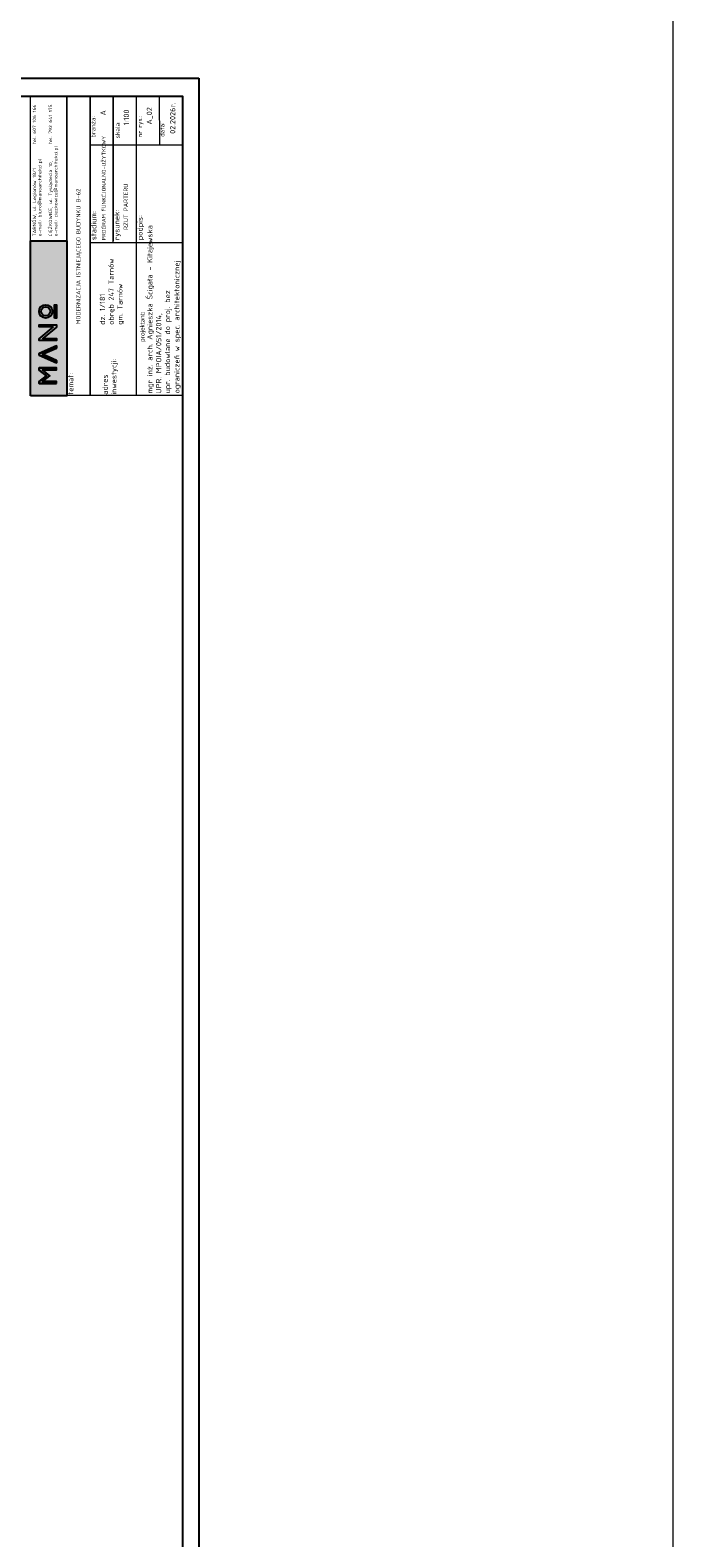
# Model space of a CAD drawing. Header units: millimetres. Extents: x -2948 to 78628, y 64669 to 215420.
# Tile 122 of 256: x 57596 to 59571, y 94849 to 99478. Entities that reach past the tile are written whole.
import ezdxf

# ---------------------------------------------------------------- set-up
doc = ezdxf.new("R2010")
doc.units = ezdxf.units.MM
doc.layers.add('FORMATKA', color=7, linetype='Continuous')
doc.layers.add('ramka', color=7, linetype='Continuous', lineweight=0)
doc.layers.add('WYMIAR', color=5, linetype='Continuous', lineweight=13)
doc.styles.add('100', font='isocpeur.ttf', dxfattribs={"height": 1})
doc.styles.add('agulka', font='isocpeur.ttf', dxfattribs={"height": 1})
doc.styles.add('MtXpl_Calibri_Light', font='calibril.ttf')

# ---------------------------------------------------------------- blocks, each defined once
blk = doc.blocks.new('LOGO')
at = {"true_color": 0xf9f9f9}
h = blk.add_hatch(color=7, dxfattribs=at)
h.dxf.hatch_style = 1
h.paths.add_polyline_path([(-3.3, 131.4, 1), (-72.6, 131.4, 1)])
h.paths.add_polyline_path([(-61.9, 131.4, -1), (-14, 131.4, -1)], flags=16)
h.paths.add_polyline_path([(-118.1, 91.4), (-118.1, 165), (-107.4, 165), (-107.4, 76.1), (-119.3, 76.1), (-178.5, 146.7), (-178.5, 76.1), (-189.2, 76.1), (-189.2, 165), (-179.8, 165)])
h.paths.add_polyline_path([(-304.5, 76.1), (-265.1, 165), (-256.2, 165), (-216.9, 76.1), (-228.6, 76.1), (-260.7, 148.5), (-292.7, 76.1), (-304.5, 76.1), (-265.1, 165)])
h.paths.add_polyline_path([(-72.6, 85.4), (-3.3, 85.4), (-3.3, 76.1), (-72.6, 76.1)])
h.paths.add_polyline_path([(-413.2, 76.1), (-402.5, 76.1), (-402.5, 148.4), (-372.4, 110.1), (-342.1, 148.5), (-342.1, 76.1), (-331.4, 76.1), (-331.4, 165), (-342.8, 165), (-372.4, 127.5), (-401.8, 165), (-413.2, 165)])
at = {"color": 7, "true_color": 0xf9f9f9}
for points in [[(-413.2, 76.1), (-413.2, 165), (-401.8, 165), (-372.4, 127.5), (-342.8, 165), (-331.4, 165), (-331.4, 76.1)], [(-331.4, 76.1), (-331.4, 165), (-342.8, 165), (-372.4, 127.5)], [(-304.5, 76.1), (-265.1, 165), (-256.2, 165)], [(-304.5, 76.1), (-265.1, 165), (-256.2, 165), (-216.9, 76.1)], [(-265.1, 165), (-256.2, 165)], [(-216.9, 76.1), (-256.2, 165), (-265.1, 165)], [(-256.2, 165), (-265.1, 165)], [(-402.5, 76.1), (-402.5, 148.4), (-372.4, 110.1), (-342.1, 148.5), (-342.1, 76.1)], [(-292.7, 76.1), (-260.7, 148.5), (-228.6, 76.1)], [(-72.6, 85.4), (-3.3, 85.4)], [(-304.5, 76.1), (-292.7, 76.1)], [(-216.9, 76.1), (-228.6, 76.1)], [(-72.6, 76.1), (-3.3, 76.1)]]:
    blk.add_lwpolyline(points, dxfattribs=at)
for points in [[(-413.2, 76.1), (-402.5, 76.1), (-402.5, 148.4), (-372.4, 110.1), (-342.1, 148.5), (-342.1, 76.1), (-331.4, 76.1), (-331.4, 165), (-342.8, 165), (-372.4, 127.5), (-401.8, 165), (-413.2, 165), (-413.2, 76.1)], [(-304.5, 76.1), (-265.1, 165), (-256.2, 165), (-216.9, 76.1), (-228.6, 76.1), (-260.7, 148.5), (-292.7, 76.1), (-304.5, 76.1), (-265.1, 165)], [(-118.1, 91.4), (-118.1, 165), (-107.4, 165), (-107.4, 76.1), (-119.3, 76.1), (-178.5, 146.7), (-178.5, 76.1), (-189.2, 76.1), (-189.2, 165), (-179.8, 165), (-118.1, 91.4)], [(-72.6, 85.4), (-3.3, 85.4), (-3.3, 76.1), (-72.6, 76.1)]]:
    blk.add_lwpolyline(points, close=True, dxfattribs=at)
for radius in [34.7, 23.9]:
    blk.add_circle((-37.9, 131.4), radius, dxfattribs=at)

msp = doc.modelspace()

# ---------------------------------------------------------------- hatches: boundary and pattern name
at = {"transparency": 33554559}
h = msp.add_hatch(color=256, dxfattribs=at)
h.dxf.hatch_style = 1
h.paths.add_polyline_path([(57597.4, 98355.5), (57597.3, 98831), (57709.3, 98831), (57709.4, 98355.6)])

# ---------------------------------------------------------------- linework, layer by layer
at = {"const_width": 1.31}
msp.add_lwpolyline([(57597.4, 98355.5), (57597.3, 99275.7), (57709.2, 99275.8), (57709.4, 98355.6)], close=True, dxfattribs=at)
msp.add_lwpolyline([(57597.4, 98355.5), (57597.3, 99275.7), (57709.2, 99275.8), (57709.4, 98355.6)], close=True, dxfattribs=at)
msp.add_lwpolyline([(57597.3, 98831), (57709.3, 98831)], dxfattribs=at)
msp.add_lwpolyline([(57597.4, 98355.5), (57597.3, 98831), (57709.3, 98831), (57709.4, 98355.6)], close=True)
at = {"layer": 'FORMATKA', "ltscale": 2}
for points in [[(58114.1, 99330.8), (58114.1, 87830.8), (55144.1, 87830.8), (55144.1, 99330.8)], [(55194.1, 87880.8), (55194.1, 99275.9), (58064.1, 99275.9), (58064.1, 87880.8)]]:
    msp.add_lwpolyline(points, close=True, dxfattribs=at)
at = {"layer": 'ramka'}
for p, q in [((57709.5, 98355.5), (57709.2, 99275.8)), ((57780.2, 99275.8), (57780.5, 98355.5)), ((57780.5, 98355.5), (57780.2, 99275.8)), ((57780.5, 98355.5), (57780.2, 99275.8)), ((57851.2, 99275.8), (57851.3, 98831)), ((57851.3, 98826.5), (57851.2, 99275.8)), ((57922.2, 99275.8), (57922.3, 98831.1)), ((57993.1, 99275.8), (57993.2, 99125.7)), ((57782.1, 99125.7), (58064.1, 99125.7)), ((57780.3, 98826.4), (58064.1, 98826.5)), ((57922.3, 98831.1), (57922.4, 98355.5))]:
    msp.add_line(p, q, dxfattribs=at)
msp.add_lwpolyline([(57597.4, 98355.5), (57597.3, 99275.7), (57709.2, 99275.8), (57709.4, 98355.6)], close=True, dxfattribs=at)
msp.add_lwpolyline([(58064.1, 98355.8), (57597.4, 98355.8)], dxfattribs=at)
at = {"layer": 'WYMIAR', "color": 3, "ltscale": 2}
msp.add_lwpolyline([(53656.9, 67081), (53656.9, 215419.6), (59571.3, 215419.6), (59571.3, 67081)], close=True, dxfattribs=at)

# ---------------------------------------------------------------- block references
at = {"xscale": 0.591392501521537, "yscale": 0.591392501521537, "zscale": 0.591392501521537, "rotation": 90.01203200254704}
msp.add_blockref('LOGO', (57721.7, 98637.1), dxfattribs=at)

# ---------------------------------------------------------------- texts
at = {"insert": (57604.3, 98844.7), "char_height": 9.857, "attachment_point": 1, "rotation": 90.012, "style": '100'}
msp.add_mtext_dynamic_manual_height_columns('{\\W1.25;TARNÓW, ul. Legionów 18/1^I^I tel. 607 106 166\\Pe-mail: biuro@manoarchitekci.pl\\P\\PCIĘŻKOWICE, ul. Tysiąclecia 10,^I^I tel. 792 641 175\\Pe-mail: ciezkowice@manoarchitekci.pl}', width=425.673, gutter_width=48.7, heights=[0], dxfattribs=at)
at = {"layer": 'ramka', "linetype": 'ByBlock'}
for s, height, style, p in [('branża:', 13.31, 'agulka', (57796.7, 99148)), ('A', 16.3, 'agulka', (57828.6, 99216)), ('1:100', 16.26, 'agulka', (57900.1, 99185.7)), ('A_02', 16.26, 'agulka', (57970.7, 99188.2)), ('02.2026r.', 16.26, 'agulka', (58042.2, 99159.8)), ('skala:', 13.31, 'agulka', (57871.3, 99145.9)), ('nr rys.:', 13.31, 'agulka', (57940.3, 99149.6)), ('data:', 13.31, 'agulka', (58009, 99150.6)), ('PROGRAM FUNKCJONALNO-UŻYTKOWY', 12, 'agulka', (57828.5, 98832.6)), ('RZUT PARTERU', 13.308, 'agulka', (57896.9, 98864.5)), ('stadium:', 16.26, 'agulka', (57799.7, 98833.2)), ('rysunek:', 16.26, 'agulka', (57870.7, 98833.2)), ('podpis:', 16.26, 'agulka', (57941.7, 98833.2)), ('mgr inż. arch. Agnieszka Ścigała - Kitajewska', 16.265, 'agulka', (57972.1, 98362.6)), ('ograniczeń w spec. architektonicznej', 16.265, 'agulka', (58055.1, 98362.7)), ('projektant', 13.31, 'MtXpl_Calibri_Light', (57947.6, 98520.8)), (':', 13.3, 'MtXpl_Calibri_Light', (57947.5, 98608.8)), ('upr. budowlane do proj. bez', 16.265, 'agulka', (58026.3, 98362.7)), ('UPR. MPOIA/051/2014,', 16.265, 'agulka', (57999.2, 98362.6)), ('temat:', 16.26, 'agulka', (57728.9, 98358.7)), ('inwestycji:', 16.265, 'agulka', (57861.5, 98358.7)), ('adres', 16.26, 'agulka', (57834.4, 98358.7))]:
    msp.add_text(s, height=height, rotation=90.0163, dxfattribs=dict(at, style=style)).set_placement(p)
at = {"layer": 'ramka', "transparency": 33554687, "attachment_point": 1, "rotation": 90, "style": '100'}
for s, insert, char_height, width in [('\\pi207.26;MODERNIZACJA ISTNIEJĄCEGO BUDYNKU B-62', (57737.7, 98368), 13.065, 772.501), ('\\A1;{\\C256;dz. 1/181\\Pobręb 247 Tarnów\\Pgm. Tarnów}', (57810.2, 98573.5), 16.13, 853.618)]:
    msp.add_mtext(s, dxfattribs=dict(at, insert=insert, char_height=char_height, width=width))

doc.saveas('drawing.dxf')
